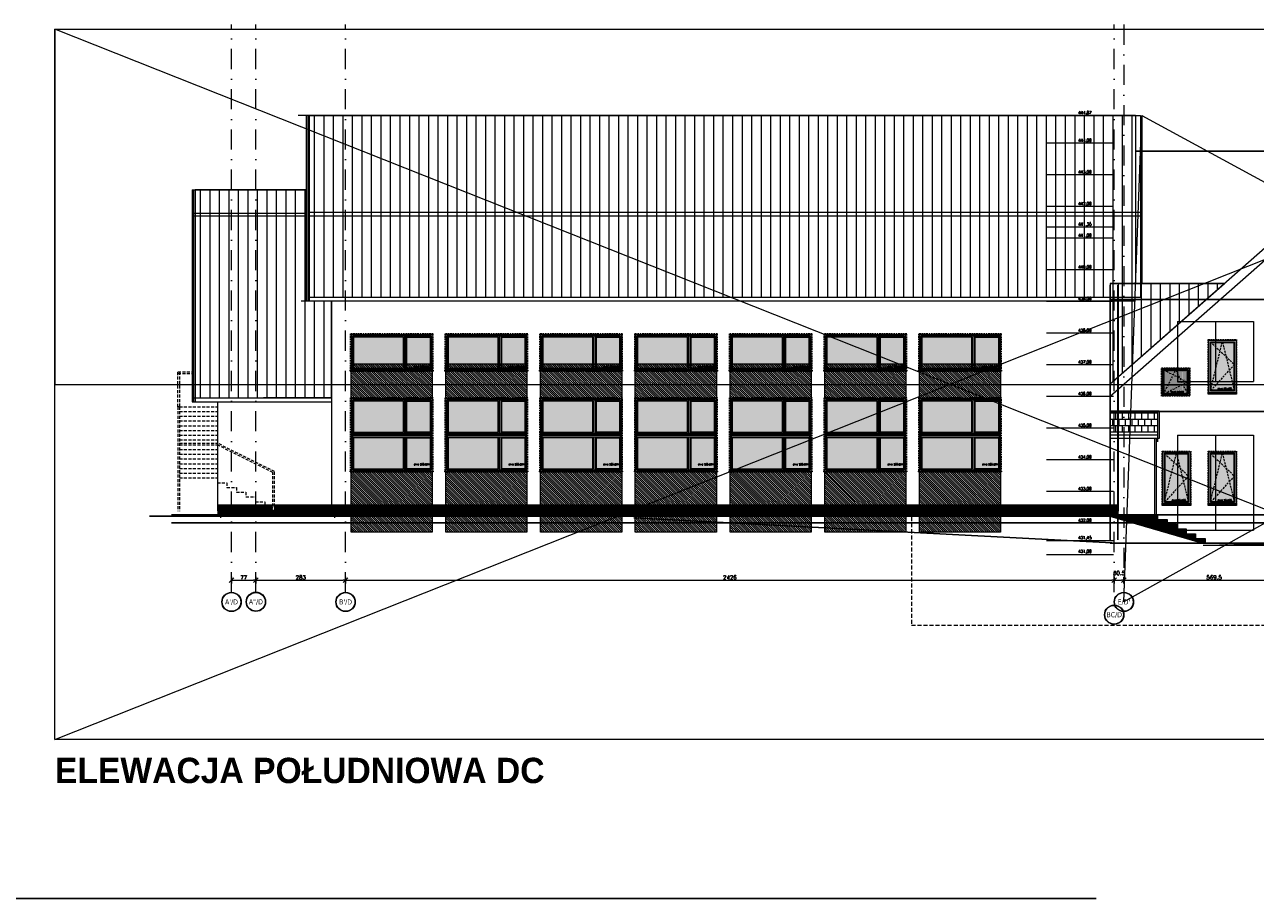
# Model space of a CAD drawing. Header units: millimetres. Extents: x 23192 to 177760, y -399809 to -79279.
# Tile 61 of 256: x 48585 to 52469, y -203688 to -200929. Entities that reach past the tile are written whole.
import ezdxf
from ezdxf.enums import TextEntityAlignment as Align

# ---------------------------------------------------------------- set-up
doc = ezdxf.new("R2010")
doc.units = ezdxf.units.MM
for name, pattern in [('CACHE', [9.525, 6.35, -3.175]), ('CARKOVANA', [7.5, 5, -2.5]), ('DASHDOT', [25.4, 12.7, -6.35, 0, -6.35]), ('HIDDEN', [9.525, 6.35, -3.175]), ('HIDDEN2', [4.7625, 3.175, -1.5875])]:
    doc.linetypes.add(name, pattern=pattern)
doc.layers.get('0').update_dxf_attribs({"lineweight": 0})
for name, color, linetype, lineweight in [('! opisy okien elewacja', 7, 'Continuous', 0), ('!! 0_ Istn-okna', 6, 'Continuous', 13), ('!! 0_ Istn-sciany', 3, 'Continuous', 30), ('!! 0_ Istn-widok', 1, 'Continuous', 15), ('!! 0_ Opis', 8, 'Continuous', 13), ('!! 0_ WIDOK ELEWACJA', 4, 'Continuous', 0), ('!! 0_Istn-cienka', 4, 'Continuous', 9), ('!! 1_ projektowana ślusarka', 1, 'Continuous', 15), ('!! 1_Hatch dach', 252, 'Continuous', 5), ('!! 1_projektowana elewacja', 3, 'Continuous', 25), ('!! 2_NOWE OKNA WIDOk - remont', 140, 'Continuous', 5), ('!! 2_TYNK OBRYS', 252, 'Continuous', 13), ('!! wymiary osi', 250, 'Continuous', 9), ('0-osie-liniA', 14, 'DASHDOT', 5), ('0-osie-tx', 66, 'Continuous', 9)]:
    doc.layers.add(name, color=color, linetype=linetype, lineweight=lineweight)
doc.layers.add('!! 0_ramki', color=66, linetype='Continuous', lineweight=9, plot=False)
doc.layers.add('!! 0_RZĘDNE BEZWZGLĘDNE', color=10, linetype='Continuous', lineweight=0, plot=False)
doc.layers.add('!! 1_ widok', color=4, linetype='Continuous')
doc.layers.add('!! 1_ELEWACJA KOLOR', color=7, linetype='Continuous', lineweight=13, true_color=0x6888bb)
doc.layers.add('!! 2_ELEWACJA COKÓŁ', color=9, linetype='Continuous', lineweight=13, true_color=0x808080)
doc.layers.add('!! 2_WYBURZENIA DO REMONTU', color=7, linetype='Continuous', lineweight=0, true_color=0x4d4d4d, plot=False)
doc.styles.add('SIMPLEX', font='simplex.shx', dxfattribs={"width": 0.77})
doc.styles.add('STYLE10', font='arialbd.ttf')
doc.styles.add('TAHOMA', font='tahoma.ttf')
doc.styles.add('TXT', font='simplex.shx')
doc.dimstyles.new('DIM50', dxfattribs={"dimscale": 5, "dimtxt": 2.5, "dimasz": 1.5, "dimexe": 0, "dimexo": 0, "dimgap": 0.5, "dimtad": 1, "dimdec": 4, "dimrnd": 0.5, "dimdsep": 46, "dimtxsty": 'TXT', "dimblk1": 'TICK1', "dimblk2": 'TICK1', "dimsah": 1, "dimcen": 0, "dimse1": 1, "dimse2": 1, "dimclrd": 1, "dimclre": 7, "dimclrt": 9, "dimadec": 0, "dimazin": 0, "dimtfac": 1, "dimtdec": 4, "dimtmove": 2, "dimatfit": 3, "dimldrblk": 'TICK1', "dimfxl": 1, "dimtolj": 1, "dimarcsym": 0})
pattern_1 = [(90, (0, 0), (-30, 2e-15), [])]
pattern_2 = [(45, (25.5036, -11), (-2.24506403, 2.24506403), [])]
pattern_3 = [(315, (1064.661, 38637.8512), (3.36759605, 3.36759605), [])]

# ---------------------------------------------------------------- blocks, each defined once
blk = doc.blocks.new('okno 90x180')
at = {"layer": '!! 1_Hatch dach', "true_color": 0x575757}
h = blk.add_hatch(dxfattribs=at)
h.set_pattern_fill('DOTS', color=251)
h.set_pattern_definition([(0, (-9632.3096, -11392.1331), (0.79375, 1.5875), [0, -1.5875])])
h.paths.add_polyline_path([(9, -20), (81, -20), (81, -171), (9, -171)])
at = {"layer": '!! 0_ Istn-okna', "linetype": 'CARKOVANA', "lineweight": 5}
blk.add_lwpolyline([(0, -11), (90, -11), (90, -180), (0, -180)], close=True, dxfattribs=at)
at = {"layer": '!! 0_ Istn-okna'}
for points in [[(2, -13), (88, -13), (88, -178), (2, -178)], [(7, -18), (83, -18), (83, -173), (7, -173)], [(9, -20), (81, -20), (81, -171), (9, -171)], [(0, -178), (90, -178), (90, -183), (0, -183)]]:
    blk.add_lwpolyline(points, close=True, dxfattribs=at)
at = {"layer": '!! 1_Hatch dach', "color": 251, "linetype": 'CACHE', "true_color": 0x575757}
for points in [[(7, -173), (45, -18), (83, -173)], [(7, -18), (83, -90), (7, -173)]]:
    blk.add_lwpolyline(points, dxfattribs=at)
at = {"insert": (30.1, -163.6), "char_height": 5, "attachment_point": 1, "style": 'TXT'}
blk.add_mtext_dynamic_manual_height_columns('okno 90x165', width=52.63, gutter_width=75, heights=[0], dxfattribs=at)
blk = doc.blocks.new('okno 90x90')
at = {"layer": '!! 1_Hatch dach', "true_color": 0x575757}
h = blk.add_hatch(dxfattribs=at)
h.set_pattern_fill('DOTS', color=251)
h.set_pattern_definition([(0, (-9634.3096, -11214.1331), (0.79375, 1.5875), [0, -1.5875])])
h.paths.add_polyline_path([(7, 79), (79, 79), (79, 7), (7, 7)])
at = {"layer": '!! 0_ Istn-okna', "linetype": 'CARKOVANA', "lineweight": 5}
blk.add_lwpolyline([(-2, 88), (88, 88), (88, -2), (-2, -2)], close=True, dxfattribs=at)
at = {"layer": '!! 0_ Istn-okna'}
for points in [[(0, 86), (86, 86), (86, 0), (0, 0)], [(5, 81), (81, 81), (81, 5), (5, 5)], [(7, 79), (79, 79), (79, 7), (7, 7)]]:
    blk.add_lwpolyline(points, close=True, dxfattribs=at)
at = {"layer": '!! 1_Hatch dach', "color": 251, "linetype": 'CACHE', "true_color": 0x575757}
for points in [[(5, 5), (43, 81), (81, 5)], [(5, 81), (81, 43), (5, 5)]]:
    blk.add_lwpolyline(points, dxfattribs=at)
at = {"insert": (28.1, 14.4), "char_height": 5, "attachment_point": 1, "style": 'TXT'}
blk.add_mtext_dynamic_manual_height_columns('okno 90x90', width=52.63, gutter_width=75, heights=[0], dxfattribs=at)
blk = doc.blocks.new('okno 266x234')
at = {"layer": '!! 1_Hatch dach', "true_color": 0x575757}
h = blk.add_hatch(dxfattribs=at)
h.set_pattern_fill('ANSI31', color=251, scale=0.3, angle=180)
h.paths.add_polyline_path([(212, 10817.5), (-50, 10817.5), (-50, 10820.5), (212, 10820.5)])
h = blk.add_hatch(dxfattribs=at)
h.set_pattern_fill('DOTS', color=251, angle=180)
h.paths.add_polyline_path([(43.8, 10596.5), (202, 10596.5), (202, 10694.5), (43.8, 10694.5)])
h.paths.add_polyline_path([(43.8, 10712.5), (202, 10712.5), (202, 10810.5), (43.8, 10810.5)])
h.paths.add_polyline_path([(32.8, 10596.5), (-40, 10596.5), (-40, 10694.5), (32.8, 10694.5)])
h.paths.add_polyline_path([(32.8, 10712.5), (-40, 10712.5), (-40, 10810.5), (32.8, 10810.5)])
at = {"layer": '! opisy okien elewacja'}
for p in [(-33, 10817.5), (209, 10817.5), (209, 10703.5), (-47, 10589.5), (195, 10589.5)]:
    blk.add_point(p, dxfattribs=at)
at = {"layer": '!! 0_ Istn-okna'}
for p, q in [((205, 10709.5), (-43, 10709.5)), ((205, 10704.5), (-43, 10704.5)), ((205, 10702.5), (-43, 10702.5)), ((205, 10697.5), (-43, 10697.5))]:
    blk.add_line(p, q, dxfattribs=at)
at = {"layer": '!! 0_ Istn-okna', "linetype": 'CARKOVANA', "lineweight": 5}
blk.add_lwpolyline([(212, 10820.5), (-50, 10820.5), (-50, 10586.5), (212, 10586.5)], close=True, dxfattribs=at)
at = {"layer": '!! 0_ Istn-okna'}
for points in [[(212, 10817.5), (-50, 10817.5), (-50, 10820.5), (212, 10820.5)], [(209, 10817.5), (-47, 10817.5), (-47, 10589.5), (209, 10589.5)], [(205, 10813.5), (-43, 10813.5), (-43, 10593.5), (205, 10593.5)], [(32.8, 10712.5), (-40, 10712.5), (-40, 10810.5), (32.8, 10810.5)], [(43.8, 10712.5), (202, 10712.5), (202, 10810.5), (43.8, 10810.5)], [(32.8, 10596.5), (-40, 10596.5), (-40, 10694.5), (32.8, 10694.5)], [(43.8, 10596.5), (202, 10596.5), (202, 10694.5), (43.8, 10694.5)]]:
    blk.add_lwpolyline(points, close=True, dxfattribs=at)
for points in [[(35.8, 10709.5), (35.8, 10813.5)], [(40.8, 10709.5), (40.8, 10813.5)], [(35.8, 10593.5), (35.8, 10697.5)], [(35.8, 10593.5), (35.8, 10697.5)], [(40.8, 10593.5), (40.8, 10697.5)], [(40.8, 10593.5), (40.8, 10697.5)]]:
    blk.add_lwpolyline(points, dxfattribs=at)
at = {"insert": (10.9, 10793.9), "char_height": 5, "attachment_point": 1, "rotation": 180, "style": 'TXT'}
blk.add_mtext_dynamic_manual_height_columns('okno 266x234', width=52.63, gutter_width=75, heights=[0], dxfattribs=at)
blk = doc.blocks.new('okno 266x112')
at = {"layer": '!! 1_Hatch dach', "true_color": 0x575757}
h = blk.add_hatch(dxfattribs=at)
h.set_pattern_fill('ANSI31', color=251, scale=0.05, angle=180)
h.set_pattern_definition([(225, (48759.55389, -227260.51076), (0.11225320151, -0.11225320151), [])])
h.paths.add_polyline_path([(212, 10312.8), (-50, 10312.8), (-50, 10315.8), (212, 10315.8)])
h = blk.add_hatch(dxfattribs=at)
h.set_pattern_fill('DOTS', color=251, angle=180)
h.paths.add_polyline_path([(43.8, 10207.8), (202, 10207.8), (202, 10305.8), (43.8, 10305.8)])
h.paths.add_polyline_path([(32.8, 10207.8), (-40, 10207.8), (-40, 10305.8), (32.8, 10305.8)])
at = {"layer": '! opisy okien elewacja'}
for p in [(-33, 10312.8), (209, 10314.3), (209, 10312.8), (209, 10308.3)]:
    blk.add_point(p, dxfattribs=at)
at = {"layer": '!! 0_ Istn-okna', "linetype": 'CARKOVANA', "lineweight": 5}
blk.add_lwpolyline([(212, 10315.8), (-50, 10315.8), (-50, 10197.8), (212, 10197.8)], close=True, dxfattribs=at)
at = {"layer": '!! 0_ Istn-okna'}
for points in [[(212, 10312.8), (-50, 10312.8), (-50, 10315.8), (212, 10315.8)], [(209, 10312.8), (-47, 10312.8), (-47, 10200.8), (209, 10200.8)], [(205, 10308.8), (-43, 10308.8), (-43, 10204.8), (205, 10204.8)], [(32.8, 10207.8), (-40, 10207.8), (-40, 10305.8), (32.8, 10305.8)], [(43.8, 10207.8), (202, 10207.8), (202, 10305.8), (43.8, 10305.8)]]:
    blk.add_lwpolyline(points, close=True, dxfattribs=at)
for points in [[(35.8, 10308.8), (-43, 10308.8)], [(35.8, 10204.8), (35.8, 10308.8)], [(205, 10308.8), (40.8, 10308.8)], [(40.8, 10204.8), (40.8, 10308.8)]]:
    blk.add_lwpolyline(points, dxfattribs=at)
at = {"insert": (10.9, 10298.3), "char_height": 5, "attachment_point": 1, "rotation": 180, "style": 'TXT'}
blk.add_mtext_dynamic_manual_height_columns('okno 266x112', width=52.63, gutter_width=75, heights=[0], dxfattribs=at)
blk = doc.blocks.new('RZĘDNE BEZWZGLĘDNE')
at = {"layer": '!! 0_RZĘDNE BEZWZGLĘDNE'}
for points in [[(62904.4, -203122.6), (63115.5, -203122.6)], [(62904.4, -203209.6), (63115.5, -203209.6)], [(62904.4, -203309.6), (63115.5, -203309.6)], [(62904.4, -203409.6), (63115.5, -203409.6)], [(62904.4, -203474.6), (63115.5, -203474.6)], [(62904.4, -203509.6), (63115.5, -203509.6)], [(62904.4, -203609.6), (63115.5, -203609.6)], [(62904.4, -203709.6), (63115.5, -203709.6)], [(62904.4, -203809.6), (63115.5, -203809.6)], [(62904.4, -203909.6), (63115.5, -203909.6)], [(62904.4, -204009.6), (63115.5, -204009.6)], [(62904.4, -204109.6), (63115.5, -204109.6)], [(62904.4, -204209.6), (63115.5, -204209.6)], [(62904.4, -204309.6), (63115.5, -204309.6)], [(62904.4, -204409.6), (63115.5, -204409.6)], [(62904.4, -204464.6), (63115.5, -204464.6)], [(62904.4, -204509.6), (63115.5, -204509.6)]]:
    blk.add_lwpolyline(points, dxfattribs=at)
at = {"layer": '!! 0_RZĘDNE BEZWZGLĘDNE', "char_height": 10, "attachment_point": 1, "style": 'SIMPLEX'}
for s, insert in [('444,87', (63003.7, -203109.2)), ('444,00', (63003.7, -203196.2)), ('443,00', (63003.7, -203296.2)), ('442,00', (63003.7, -203396.2)), ('441,35', (63003.7, -203461.2)), ('441,00', (63003.7, -203496.2)), ('440,00', (63003.7, -203596.2)), ('439,00', (63003.7, -203696.2)), ('438,00', (63003.7, -203796.2)), ('437,00', (63003.7, -203896.2)), ('436,00', (63003.7, -203996.2)), ('435,00', (63003.7, -204096.2)), ('434,00', (63003.7, -204196.2)), ('433,00', (63003.7, -204296.2)), ('432,00', (63003.7, -204396.2)), ('431,45', (63003.7, -204451.2)), ('431,00', (63003.7, -204494.2))]:
    blk.add_mtext_dynamic_manual_height_columns(s, width=111.802, gutter_width=20, heights=[0], dxfattribs=dict(at, insert=insert))
blk = doc.blocks.new('*U81')
h = blk.add_hatch(color=256)
edge = h.paths.add_edge_path()
edge.add_arc((0, 0), 30.6, 0, 360)
edge = h.paths.add_edge_path(flags=17)
edge.add_arc((0, 0), 29.4, 0, 360)
for radius in [30.6, 29.4]:
    blk.add_circle((0, 0), radius)
at = {"style": 'TAHOMA', "flags": 8}
blk.add_attdef('ANSICHTSNUMMER', text='', height=16, dxfattribs=at).set_placement((0, 0), align=Align.MIDDLE_CENTER)
blk = doc.blocks.new('TICK1')
at = {"color": 2}
blk.add_line((-1, -1), (1, 1), dxfattribs=at)
at = {"color": 0}
for p, q in [((0, 0), (-1, 0)), ((0, -1.4), (0, 1.4))]:
    blk.add_line(p, q, dxfattribs=at)
blk = doc.blocks.new('*D3703')
at = {"layer": '!! wymiary osi', "color": 1, "lineweight": -2, "transparency": 16777216}
blk.add_line((58033.6, -216280.7), (58095.6, -216280.7), dxfattribs=at)
at = {"layer": 'DEFPOINTS', "color": 0, "transparency": 16777216}
for p in [(58103.1, -216280.7), (58026.1, -216318.8), (58103.1, -216318.3)]:
    blk.add_point(p, dxfattribs=at)
at = {"layer": '!! wymiary osi', "color": 1, "lineweight": -2, "transparency": 16777216, "xscale": 7.5, "yscale": 7.5, "zscale": 7.5, "rotation": 180}
blk.add_blockref('TICK1', (58026.1, -216280.7), dxfattribs=at)
at = {"layer": '!! wymiary osi', "color": 1, "lineweight": -2, "transparency": 16777216, "xscale": 7.5, "yscale": 7.5, "zscale": 7.5}
blk.add_blockref('TICK1', (58103.1, -216280.7), dxfattribs=at)
at = {"layer": '!! wymiary osi', "color": 9, "transparency": 16777216, "insert": (58064.6, -216271.9), "char_height": 12.5, "attachment_point": 5, "style": 'TXT'}
blk.add_mtext('\\A1;77', dxfattribs=at)
blk = doc.blocks.new('*D3704')
at = {"layer": '!! wymiary osi', "color": 1, "lineweight": -2, "transparency": 16777216}
blk.add_line((58110.6, -216280.7), (58378.6, -216280.7), dxfattribs=at)
at = {"layer": 'DEFPOINTS', "color": 0, "transparency": 16777216}
for p in [(58386.1, -216280.7), (58386.1, -216280.7), (58103.1, -216318.3)]:
    blk.add_point(p, dxfattribs=at)
at = {"layer": '!! wymiary osi', "color": 1, "lineweight": -2, "transparency": 16777216, "xscale": 7.5, "yscale": 7.5, "zscale": 7.5, "rotation": 180}
blk.add_blockref('TICK1', (58103.1, -216280.7), dxfattribs=at)
at = {"layer": '!! wymiary osi', "color": 1, "lineweight": -2, "transparency": 16777216, "xscale": 7.5, "yscale": 7.5, "zscale": 7.5}
blk.add_blockref('TICK1', (58386.1, -216280.7), dxfattribs=at)
at = {"layer": '!! wymiary osi', "color": 9, "transparency": 16777216, "insert": (58244.6, -216271.9), "char_height": 12.5, "attachment_point": 5, "style": 'TXT'}
blk.add_mtext('\\A1;283', dxfattribs=at)
blk = doc.blocks.new('*D3705')
at = {"layer": '!! wymiary osi', "color": 1, "lineweight": -2, "transparency": 16777216}
blk.add_line((58393.6, -216280.7), (60804.6, -216280.7), dxfattribs=at)
at = {"layer": 'DEFPOINTS', "color": 0, "transparency": 16777216}
for p in [(58386.1, -216280.7), (60812.1, -216280.7), (60812.1, -216280.7)]:
    blk.add_point(p, dxfattribs=at)
at = {"layer": '!! wymiary osi', "color": 1, "lineweight": -2, "transparency": 16777216, "xscale": 7.5, "yscale": 7.5, "zscale": 7.5, "rotation": 180}
blk.add_blockref('TICK1', (58386.1, -216280.7), dxfattribs=at)
at = {"layer": '!! wymiary osi', "color": 1, "lineweight": -2, "transparency": 16777216, "xscale": 7.5, "yscale": 7.5, "zscale": 7.5}
blk.add_blockref('TICK1', (60812.1, -216280.7), dxfattribs=at)
at = {"layer": '!! wymiary osi', "color": 9, "transparency": 16777216, "insert": (59599.1, -216271.9), "char_height": 12.5, "attachment_point": 5, "style": 'TXT'}
blk.add_mtext('\\A1;2426', dxfattribs=at)
blk = doc.blocks.new('*D3706')
at = {"layer": '!! wymiary osi', "color": 1, "lineweight": -2, "transparency": 16777216}
blk.add_line((60819.6, -216280.7), (60835.1, -216280.7), dxfattribs=at)
at = {"layer": 'DEFPOINTS', "color": 0, "transparency": 16777216}
for p in [(60812.1, -216280.7), (60842.6, -216280.7), (60842.6, -216280.7)]:
    blk.add_point(p, dxfattribs=at)
at = {"layer": '!! wymiary osi', "color": 1, "lineweight": -2, "transparency": 16777216, "xscale": 7.5, "yscale": 7.5, "zscale": 7.5, "rotation": 180}
blk.add_blockref('TICK1', (60812.1, -216280.7), dxfattribs=at)
at = {"layer": '!! wymiary osi', "color": 1, "lineweight": -2, "transparency": 16777216, "xscale": 7.5, "yscale": 7.5, "zscale": 7.5}
blk.add_blockref('TICK1', (60842.6, -216280.7), dxfattribs=at)
at = {"layer": '!! wymiary osi', "color": 9, "transparency": 16777216, "insert": (60827.3, -216258.2), "char_height": 12.5, "attachment_point": 5, "style": 'TXT'}
blk.add_mtext('\\A1;30.5', dxfattribs=at)
blk = doc.blocks.new('*D3707')
at = {"layer": '!! wymiary osi', "color": 1, "lineweight": -2, "transparency": 16777216}
blk.add_line((60850.1, -216280.7), (61404.6, -216280.7), dxfattribs=at)
at = {"layer": 'DEFPOINTS', "color": 0, "transparency": 16777216}
for p in [(60842.6, -216280.7), (61412.1, -216280.7), (61412.1, -216280.7)]:
    blk.add_point(p, dxfattribs=at)
at = {"layer": '!! wymiary osi', "color": 1, "lineweight": -2, "transparency": 16777216, "xscale": 7.5, "yscale": 7.5, "zscale": 7.5, "rotation": 180}
blk.add_blockref('TICK1', (60842.6, -216280.7), dxfattribs=at)
at = {"layer": '!! wymiary osi', "color": 1, "lineweight": -2, "transparency": 16777216, "xscale": 7.5, "yscale": 7.5, "zscale": 7.5}
blk.add_blockref('TICK1', (61412.1, -216280.7), dxfattribs=at)
at = {"layer": '!! wymiary osi', "color": 9, "transparency": 16777216, "insert": (61127.3, -216271.9), "char_height": 12.5, "attachment_point": 5, "style": 'TXT'}
blk.add_mtext('\\A1;569.5', dxfattribs=at)
blk = doc.blocks.new('BLOK OSIE D-E PD')
at = {"layer": '0-osie-liniA', "ltscale": 5}
for points in [[(58026.06735, -216318.84626), (58026.06735, -214526.31528)], [(58103.06735, -216318.84626), (58103.06735, -214526.31528)], [(58386.06735, -216318.84626), (58386.06735, -214526.31528)], [(60812.06735, -216318.84626), (60812.06735, -214526.31528)], [(60842.56735, -214526.31528), (60842.56735, -216318.84626)]]:
    blk.add_lwpolyline(points, dxfattribs=at)
at = {"layer": '0-osie-tx'}
ref = blk.add_blockref('*U81', (58026.06735, -216349.44626), dxfattribs=dict(at, rotation=180))
ref.add_attrib('ANSICHTSNUMMER', "A'/D", dxfattribs={"layer": '0', "height": 16, "style": 'TAHOMA', "flags": 8}).set_placement((58026.06735, -216349.44626), align=Align.MIDDLE_CENTER)
ref = blk.add_blockref('*U81', (58103.06735, -216348.94626), dxfattribs=dict(at, rotation=180))
ref.add_attrib('ANSICHTSNUMMER', 'A"/D', dxfattribs={"layer": '0', "height": 16, "style": 'TAHOMA', "flags": 8}).set_placement((58103.06735, -216348.94626), align=Align.MIDDLE_CENTER)
ref = blk.add_blockref('*U81', (58386.06735, -216349.44626), dxfattribs=dict(at, rotation=180))
ref.add_attrib('ANSICHTSNUMMER', "B'/D", dxfattribs={"layer": '0', "height": 16, "style": 'TAHOMA', "flags": 8}).set_placement((58386.06735, -216349.44626), align=Align.MIDDLE_CENTER)
ref = blk.add_blockref('*U81', (60842.56735, -216349.44626), dxfattribs=dict(at, rotation=180))
ref.add_attrib('ANSICHTSNUMMER', "E/D'", dxfattribs={"layer": '0', "height": 16, "style": 'TAHOMA', "flags": 8}).set_placement((60842.56735, -216349.44626), align=Align.MIDDLE_CENTER)
ref = blk.add_blockref('*U81', (60812.06735, -216389.74455), dxfattribs=dict(at, rotation=180))
ref.add_attrib('ANSICHTSNUMMER', 'BC/D', dxfattribs={"layer": '0', "height": 16, "style": 'TAHOMA', "flags": 8}).set_placement((60812.06735, -216389.74455), align=Align.MIDDLE_CENTER)
at = {"layer": '!! wymiary osi'}
for base, p1, p2, picture, middle in [((60842.56735, -216280.68013), (60812.06735, -216280.68013), (60842.56735, -216280.68013), '*D3706', (60827.31735, -216258.18013)), ((58103.06735, -216280.68013), (58026.06735, -216318.84626), (58103.06735, -216318.34626), '*D3703', (58064.56735, -216271.93013)), ((58386.06735, -216280.68013), (58103.06735, -216318.34626), (58386.06735, -216280.68013), '*D3704', (58244.56735, -216271.93013)), ((60812.06735, -216280.68013), (58386.06735, -216280.68013), (60812.06735, -216280.68013), '*D3705', (59599.06735, -216271.93013)), ((61412.06735, -216280.68013), (60842.56735, -216280.68013), (61412.06735, -216280.68013), '*D3707', (61127.31735, -216271.93013))]:
    dim = blk.add_linear_dim(base=base, p1=p1, p2=p2, dimstyle='DIM50', dxfattribs=at)
    dim.commit()
    dim.dimension.update_dxf_attribs({"geometry": picture, "text_midpoint": middle})

msp = doc.modelspace()

# ---------------------------------------------------------------- hatches: boundary and pattern name
at = {"layer": '!! 1_ELEWACJA KOLOR', "true_color": 0x4f5358}
h = msp.add_hatch(dxfattribs=at)
h.set_pattern_fill('ANSI31', color=251, scale=1.5, angle=-90)
h.set_pattern_definition([(315, (1064.661, 35572.7665), (3.36759605, 3.36759605), [])])
h.paths.add_polyline_path([(49615.21504, -202000.49928), (49871.21504, -202000.49928), (49871.21504, -202110.49928), (49615.21504, -202110.49928)])
h = msp.add_hatch(dxfattribs=at)
h.set_pattern_fill('ANSI31', color=251, scale=1.5, angle=-90)
h.set_pattern_definition(pattern_3)
h.paths.add_polyline_path([(49914.21504, -202000.49928), (50170.21504, -202000.49928), (50170.21504, -202110.49928), (49914.21504, -202110.49928)])
h = msp.add_hatch(dxfattribs=at)
h.set_pattern_fill('ANSI31', color=251, scale=1.5, angle=-90)
h.set_pattern_definition(pattern_3)
h.paths.add_polyline_path([(50213.21504, -202000.49928), (50469.21504, -202000.49928), (50469.21504, -202110.49928), (50213.21504, -202110.49928)])
h = msp.add_hatch(dxfattribs=at)
h.set_pattern_fill('ANSI31', color=251, scale=1.5, angle=-90)
h.set_pattern_definition(pattern_3)
h.paths.add_polyline_path([(50512.21504, -202000.49928), (50768.21504, -202000.49928), (50768.21504, -202110.49928), (50512.21504, -202110.49928)])
h = msp.add_hatch(dxfattribs=at)
h.set_pattern_fill('ANSI31', color=251, scale=1.5, angle=-90)
h.set_pattern_definition(pattern_3)
h.paths.add_polyline_path([(50811.21504, -202000.49928), (51067.21504, -202000.49928), (51067.21504, -202110.49928), (50811.21504, -202110.49928)])
h = msp.add_hatch(dxfattribs=at)
h.set_pattern_fill('ANSI31', color=251, scale=1.5, angle=-90)
h.set_pattern_definition(pattern_3)
h.paths.add_polyline_path([(51110.21504, -202000.49928), (51366.21504, -202000.49928), (51366.21504, -202110.49928), (51110.21504, -202110.49928)])
h = msp.add_hatch(dxfattribs=at)
h.set_pattern_fill('ANSI31', color=251, scale=1.5, angle=-90)
h.set_pattern_definition(pattern_3)
h.paths.add_polyline_path([(51409.21504, -202000.49928), (51665.21504, -202000.49928), (51665.21504, -202110.49928), (51409.21504, -202110.49928)])
h = msp.add_hatch(dxfattribs=at)
h.set_pattern_fill('ANSI31', color=251, scale=1.5, angle=-90)
h.set_pattern_definition(pattern_3)
h.paths.add_polyline_path([(49615.21504, -202338.49928), (49871.21504, -202338.49928), (49871.21504, -202531.49928), (49615.21504, -202531.49928)])
h = msp.add_hatch(dxfattribs=at)
h.set_pattern_fill('ANSI31', color=251, scale=1.5, angle=-90)
h.set_pattern_definition(pattern_3)
h.paths.add_polyline_path([(49914.21504, -202338.49928), (50170.21504, -202338.49928), (50170.21504, -202531.49928), (49914.21504, -202531.49928)])
h = msp.add_hatch(dxfattribs=at)
h.set_pattern_fill('ANSI31', color=251, scale=1.5, angle=-90)
h.set_pattern_definition(pattern_3)
h.paths.add_polyline_path([(50213.21504, -202338.49928), (50469.21504, -202338.49928), (50469.21504, -202531.49928), (50213.21504, -202531.49928)])
h = msp.add_hatch(dxfattribs=at)
h.set_pattern_fill('ANSI31', color=251, scale=1.5, angle=-90)
h.set_pattern_definition(pattern_3)
h.paths.add_polyline_path([(50512.21504, -202338.49928), (50768.21504, -202338.49928), (50768.21504, -202531.49928), (50512.21504, -202531.49928)])
h = msp.add_hatch(dxfattribs=at)
h.set_pattern_fill('ANSI31', color=251, scale=1.5, angle=-90)
h.set_pattern_definition(pattern_3)
h.paths.add_polyline_path([(50811.21504, -202338.49928), (51067.21504, -202338.49928), (51067.21504, -202531.49928), (50811.21504, -202531.49928)])
h = msp.add_hatch(dxfattribs=at)
h.set_pattern_fill('ANSI31', color=251, scale=1.5, angle=-90)
h.set_pattern_definition(pattern_3)
h.paths.add_polyline_path([(51110.21504, -202338.49928), (51366.21504, -202338.49928), (51366.21504, -202531.49928), (51110.21504, -202531.49928)])
h = msp.add_hatch(dxfattribs=at)
h.set_pattern_fill('ANSI31', color=251, scale=1.5, angle=-90)
h.set_pattern_definition(pattern_3)
h.paths.add_polyline_path([(51409.21504, -202338.49928), (51665.21504, -202338.49928), (51665.21504, -202531.49928), (51409.21504, -202531.49928)])
at = {"layer": '!! 1_Hatch dach'}
h = msp.add_hatch(dxfattribs=at)
h.set_pattern_fill('_USER', color=8, scale=30, angle=90, pattern_type=0)
h.set_pattern_definition(pattern_1)
h.paths.add_polyline_path([(49483.21504, -201215.49928), (52106.21504, -201215.49928), (52106.21504, -201790.49928), (49483.21504, -201790.49928)])
h = msp.add_hatch(dxfattribs=at)
h.set_pattern_fill('_USER', color=8, scale=30, angle=90, pattern_type=0)
h.set_pattern_definition(pattern_1)
h.paths.add_polyline_path([(49123.21504, -202107.93049), (49553.21504, -202105.81311), (49553.21504, -201802.49928), (49473.21504, -201802.49928), (49473.21504, -201450.54755), (49123.21504, -201450.54755)])
h = msp.add_hatch(dxfattribs=at)
h.set_pattern_fill('_USER', color=8, scale=30, angle=90, pattern_type=0)
h.set_pattern_definition(pattern_1)
h.paths.add_polyline_path([(52010.71142, -202063.55913), (52371.42982, -201746.12694), (52010.71142, -201746.12694)])
h = msp.add_hatch(dxfattribs=at)
h.set_pattern_fill('AR-B88', color=8, scale=0.1)
h.set_pattern_definition([(0, (0, -11), (0, 20.32), []), (90, (0, -11), (-10.16, 20.32), [20.32, -20.32])])
h.paths.add_polyline_path([(52160.71142, -202149.49928), (52010.71142, -202149.49928), (52010.71142, -202215.49928), (52160.71142, -202215.49928)])
at = {"layer": '!! 2_ELEWACJA COKÓŁ', "true_color": 0x2b2b2c}
h = msp.add_hatch(dxfattribs=at)
h.set_pattern_fill('ANSI31', color=250)
h.set_pattern_definition(pattern_2)
h.paths.add_polyline_path([(49553.21504, -202446.49928), (49373.21504, -202446.49928), (49373.21504, -202461.49928), (49373.21504, -202476.49928), (49553.21504, -202476.49928)])
h.paths.add_polyline_path([(49368.21504, -202446.49928), (49343.21504, -202446.49928), (49343.21504, -202461.49928), (49368.21504, -202461.49928)], flags=17)
h.paths.add_polyline_path([(49373.21504, -202461.49928), (49343.21504, -202461.49928), (49343.21504, -202446.49928), (49313.21504, -202446.49928), (49193.21504, -202446.49928), (49193.21504, -202476.49928), (49373.21504, -202476.49928)])
h = msp.add_hatch(dxfattribs=at)
h.set_pattern_fill('ANSI31', color=250)
h.set_pattern_definition(pattern_2)
h.paths.add_polyline_path([(52036.21504, -202446.49928), (49553.21504, -202446.49928), (49553.21504, -202476.49928), (52036.21504, -202476.49928)])
h = msp.add_hatch(dxfattribs=at)
h.set_pattern_fill('ANSI31', color=250)
h.set_pattern_definition([(45, (0, -11), (-2.24506403, 2.24506403), [])])
h.paths.add_polyline_path([(52190.71142, -202491.49928), (52160.71142, -202491.49928), (52160.71142, -202476.49928), (52010.71142, -202476.49928), (52005.71142, -202476.49928), (52005.71142, -202481.07571), (52010.71142, -202481.07571), (52302.9529, -202566.49928), (52310.71142, -202566.74539), (52310.71142, -202551.49928), (52280.71142, -202551.49928), (52280.71142, -202536.49928), (52250.71142, -202536.49928), (52250.71142, -202521.49928), (52220.71142, -202521.49928), (52220.71142, -202506.49928), (52190.71142, -202506.49928)])

# ---------------------------------------------------------------- linework, layer by layer
at = {"layer": '! opisy okien elewacja'}
for points in [[(49483.21504, -201215.49928), (52106.21504, -201215.49928), (52106.21504, -201790.49928), (49483.21504, -201790.49928)], [(49123.21504, -202107.93049), (49553.21504, -202105.81311), (49553.21504, -201802.49928), (49473.21504, -201802.49928), (49473.21504, -201450.54755), (49123.21504, -201450.54755)], [(52010.71142, -202063.55913), (52371.42982, -201746.12694), (52010.71142, -201746.12694)]]:
    msp.add_lwpolyline(points, close=True, dxfattribs=at)
msp.add_lwpolyline([(51966.71142, -203688.10743), (46449.00083, -203688.10743)], dxfattribs=at)
at = {"layer": '!! 0_ Istn-sciany'}
for points in [[(52036.21504, -202481.07571), (48978.84484, -202481.07571)], [(52010.71142, -202481.07571), (52302.9529, -202566.74539)]]:
    msp.add_lwpolyline(points, dxfattribs=at)
at = {"layer": '!! 0_ Istn-widok'}
msp.add_lwpolyline([(47932.55867, -203688.10743), (51966.71142, -203688.10743)], dxfattribs=at)
at = {"layer": '!! 0_ WIDOK ELEWACJA'}
for p, q in [((52106.21504, -201522.49928), (49483.21504, -201522.49928)), ((52106.21504, -201533.63104), (49483.21504, -201533.63104))]:
    msp.add_line(p, q, dxfattribs=at)
for points in [[(52090.71142, -201215.49928), (49447.71142, -201215.49928)], [(49473.21504, -201215.49928), (49473.21504, -201802.49928)], [(49478.21504, -201215.49928), (49478.21504, -201802.49928)], [(49483.21504, -201215.49928), (49483.21504, -201802.49928)], [(52090.71142, -201215.49928), (52090.71142, -201746.12694)], [(52106.21504, -201215.49928), (52106.21504, -201746.12694)], [(52111.21504, -201215.49928), (52111.21504, -201746.12694)], [(49113.21504, -201450.54755), (49473.21504, -201450.54755)], [(49113.21504, -201450.54755), (49113.21504, -202119.93049)], [(49118.21504, -201450.54755), (49118.21504, -202119.93049)], [(49123.21504, -201450.54755), (49123.21504, -202119.93049)], [(49113.21504, -201524.32519), (49473.21504, -201524.32519)], [(49113.21504, -201532.60851), (49473.21504, -201532.60851)], [(52010.71142, -202063.55913), (52595.46142, -201548.97913)], [(52010.71142, -202102.18905), (52595.46142, -201587.60905)], [(52010.71142, -201746.12694), (52371.42982, -201746.12694)], [(52036.21504, -201746.12694), (52036.21504, -202465.49928)], [(52090.71142, -201802.49928), (49457.71142, -201802.49928)], [(52106.21504, -201790.49928), (49483.21504, -201790.49928)], [(49553.21504, -201802.49928), (49553.21504, -202465.49928)], [(49113.21504, -202107.93049), (49553.21504, -202107.93049)], [(49113.21504, -202119.93049), (49553.21504, -202119.93049)], [(49193.21504, -202119.93049), (49193.21504, -202465.49928)], [(52165.71142, -202149.49928), (52010.71142, -202149.49928)], [(52160.71142, -202149.49928), (52160.71142, -202246.49928)], [(52165.71142, -202149.49928), (52165.71142, -202235.49928)], [(52160.71142, -202215.49928), (52010.71142, -202215.49928)], [(52160.71142, -202225.49928), (52010.71142, -202225.49928)], [(52165.71142, -202235.49928), (52010.71142, -202235.49928)], [(52150.71142, -202235.49928), (52150.71142, -202476.49928)], [(52155.71142, -202235.49928), (52155.71142, -202476.49928)], [(52036.21504, -202446.49928), (49193.21504, -202446.49928)], [(49203.21504, -202476.49928), (49203.21504, -202486.49928)], [(49563.21504, -202476.49928), (49563.21504, -202486.49928)], [(52160.71142, -202476.49928), (52010.71142, -202476.49928)], [(52031.21504, -202476.49928), (52031.21504, -202486.49928)], [(52160.71142, -202476.49928), (52160.71142, -202491.49928), (52190.71142, -202491.49928), (52190.71142, -202506.49928), (52220.71142, -202506.49928), (52220.71142, -202521.49928), (52250.71142, -202521.49928), (52250.71142, -202536.49928), (52280.71142, -202536.49928), (52280.71142, -202551.49928), (52310.71142, -202551.49928), (52310.71142, -202566.74539)], [(53217.71142, -202573.74539), (52304.44708, -202573.74539)]]:
    msp.add_lwpolyline(points, dxfattribs=at)
msp.add_lwpolyline([(52179.71142, -202014.49928), (52260.71142, -202014.49928), (52260.71142, -202100.49928), (52179.71142, -202100.49928)], close=True, dxfattribs=at)
at = {"layer": '!! 0_Istn-cienka', "linetype": 'HIDDEN', "ltscale": 2}
for points in [[(51383.71142, -202465.49928), (51383.71142, -202825.49928)], [(51383.71142, -202825.49928), (53443.71142, -202825.49928)]]:
    msp.add_lwpolyline(points, dxfattribs=at)
at = {"layer": '!! 0_ramki'}
msp.add_lwpolyline([(48680.55868, -200943.81398), (54330.72045, -200943.81398), (54330.72045, -203186.49365), (48680.55868, -203186.49365)], close=True, dxfattribs=at)
at = {"layer": '!! 1_ projektowana ślusarka'}
for points in [[(52223.45962, -201866.49928), (52463.45962, -201866.49928)], [(52223.45962, -201866.49928), (52223.45962, -202055.49928)], [(52343.45962, -201866.49928), (52343.45962, -202055.49928)], [(52463.45962, -201866.49928), (52463.45962, -202055.49928)], [(52223.45962, -202055.49928), (52463.45962, -202055.49928)], [(52223.45962, -202225.49928), (52223.45962, -202525.49928)], [(52223.45962, -202225.49928), (52463.45962, -202225.49928)], [(52343.45962, -202225.49928), (52343.45962, -202525.49928)], [(52463.45962, -202225.49928), (52463.45962, -202525.49928)], [(52223.45962, -202525.49928), (52463.45962, -202525.49928)]]:
    msp.add_lwpolyline(points, dxfattribs=at)
at = {"layer": '!! 1_ widok'}
for points in [[(53776.74709, -202476.49928), (49048.24717, -202476.49928)], [(53776.74709, -202502.49928), (49048.24717, -202502.49928)], [(53213.85353, -202587.49928), (52310.71142, -202566.74539)]]:
    msp.add_lwpolyline(points, dxfattribs=at)
at = {"layer": '!! 1_projektowana elewacja'}
for points in [[(52090.71142, -201328.98368), (54616.71142, -201328.98368)], [(52010.71142, -201751.49928), (52010.71142, -202555.49928)], [(52035.71142, -201751.49928), (52035.71142, -202555.49928)], [(52010.71142, -201796.49928), (54616.71142, -201796.49928)], [(52314.18852, -201796.49928), (52010.71142, -201796.49928)], [(52010.71142, -202150.49928), (54616.71142, -202150.49928)], [(52036.21504, -202566.49928), (50507.52994, -202486.49928)], [(52010.71142, -202566.74539), (54616.71142, -202566.74539)]]:
    msp.add_lwpolyline(points, dxfattribs=at)
at = {"layer": '!! 2_TYNK OBRYS'}
for points in [[(49615.21504, -202000.49928), (49871.21504, -202000.49928), (49871.21504, -202110.49928), (49615.21504, -202110.49928)], [(49914.21504, -202000.49928), (50170.21504, -202000.49928), (50170.21504, -202110.49928), (49914.21504, -202110.49928)], [(50213.21504, -202000.49928), (50469.21504, -202000.49928), (50469.21504, -202110.49928), (50213.21504, -202110.49928)], [(50512.21504, -202000.49928), (50768.21504, -202000.49928), (50768.21504, -202110.49928), (50512.21504, -202110.49928)], [(50811.21504, -202000.49928), (51067.21504, -202000.49928), (51067.21504, -202110.49928), (50811.21504, -202110.49928)], [(51110.21504, -202000.49928), (51366.21504, -202000.49928), (51366.21504, -202110.49928), (51110.21504, -202110.49928)], [(51409.21504, -202000.49928), (51665.21504, -202000.49928), (51665.21504, -202110.49928), (51409.21504, -202110.49928)], [(49615.21504, -202338.49928), (49871.21504, -202338.49928), (49871.21504, -202531.49928), (49615.21504, -202531.49928)], [(49914.21504, -202338.49928), (50170.21504, -202338.49928), (50170.21504, -202531.49928), (49914.21504, -202531.49928)], [(50213.21504, -202338.49928), (50469.21504, -202338.49928), (50469.21504, -202531.49928), (50213.21504, -202531.49928)], [(50512.21504, -202338.49928), (50768.21504, -202338.49928), (50768.21504, -202531.49928), (50512.21504, -202531.49928)], [(50811.21504, -202338.49928), (51067.21504, -202338.49928), (51067.21504, -202531.49928), (50811.21504, -202531.49928)], [(51110.21504, -202338.49928), (51366.21504, -202338.49928), (51366.21504, -202531.49928), (51110.21504, -202531.49928)], [(51409.21504, -202338.49928), (51665.21504, -202338.49928), (51665.21504, -202531.49928), (51409.21504, -202531.49928)]]:
    msp.add_lwpolyline(points, close=True, dxfattribs=at)
at = {"layer": '!! 2_WYBURZENIA DO REMONTU', "linetype": 'HIDDEN2', "ltscale": 3}
for points in [[(49068.21504, -202135.49928), (49068.21504, -202025.49928), (49073.21504, -202025.49928), (49073.21504, -202135.49928)], [(49068.21504, -202025.49928), (49113.21504, -202025.49928)], [(49068.21504, -202030.49928), (49113.21504, -202030.49928)], [(49068.21504, -202135.49928), (49068.21504, -202465.49928)], [(49073.21504, -202135.49928), (49068.21504, -202135.49928)], [(49073.21504, -202135.49928), (49193.21504, -202135.49928)], [(49073.21504, -202135.49928), (49073.21504, -202465.49928)], [(49073.21504, -202150.49928), (49193.21504, -202150.49928)], [(49073.21504, -202165.49928), (49193.21504, -202165.49928)], [(49073.21504, -202180.49928), (49193.21504, -202180.49928)], [(49073.21504, -202195.49928), (49193.21504, -202195.49928)], [(49073.21504, -202210.49928), (49193.21504, -202210.49928)], [(49073.21504, -202225.49928), (49193.21504, -202225.49928)], [(49073.21504, -202240.49928), (49193.21504, -202240.49928)], [(49073.21504, -202250.49928), (49193.21504, -202250.49928)], [(49073.21504, -202255.49928), (49193.21504, -202255.49928)], [(49073.21504, -202255.49928), (49192.0347, -202255.49928)], [(49073.21504, -202270.49928), (49193.21504, -202270.49928)], [(49368.21504, -202343.58945), (49192.0347, -202255.49928)], [(49373.21504, -202340.49928), (49193.21504, -202250.49928)], [(49073.21504, -202285.49928), (49193.21504, -202285.49928)], [(49073.21504, -202300.49928), (49193.21504, -202300.49928)], [(49073.21504, -202315.49928), (49193.21504, -202315.49928)], [(49073.21504, -202330.49928), (49193.21504, -202330.49928)], [(49073.21504, -202345.49928), (49193.21504, -202345.49928)], [(49368.21504, -202450.49928), (49368.21504, -202343.58945)], [(49373.21504, -202450.49928), (49373.21504, -202340.49928)], [(49073.21504, -202360.49928), (49193.21504, -202360.49928)], [(49193.21504, -202360.49928), (49193.21504, -202375.49928), (49223.21504, -202375.49928), (49223.21504, -202390.49928), (49253.21504, -202390.49928), (49253.21504, -202405.49928), (49283.21504, -202405.49928), (49283.21504, -202420.49928), (49313.21504, -202420.49928), (49313.21504, -202435.49928), (49343.21504, -202435.49928), (49343.21504, -202450.49928), (49373.21504, -202450.49928), (49373.21504, -202465.49928)]]:
    msp.add_lwpolyline(points, dxfattribs=at)
msp.add_lwpolyline([(48680.55868, -203186.49365), (54330.72045, -200943.81398), (54330.72045, -203186.49365), (48680.55868, -200943.81398), (48680.55868, -202065.15381), (54616.71142, -202065.15381), (54604.21504, -201328.98368), (52054.21504, -202752.02325), (52111.21504, -201215.49928), (54409.58552, -202465.49928)])

# ---------------------------------------------------------------- block references
at = {"layer": '! opisy okien elewacja', "rotation": 180}
for name, p in [('okno 266x112', (49824.21504, -191707.74429)), ('okno 266x112', (50123.21504, -191707.74429)), ('okno 266x112', (50422.21504, -191707.74429)), ('okno 266x112', (50721.21504, -191707.74429)), ('okno 266x112', (51020.21504, -191707.74429)), ('okno 266x112', (51319.21504, -191707.74429)), ('okno 266x112', (51618.21504, -191707.74429)), ('okno 266x234', (49824.21504, -191521.00465)), ('okno 266x234', (50123.21504, -191521.00465)), ('okno 266x234', (50422.21504, -191521.00465)), ('okno 266x234', (50721.21504, -191521.00465)), ('okno 266x234', (51020.21504, -191521.00465)), ('okno 266x234', (51319.21504, -191521.00465)), ('okno 266x234', (51618.21504, -191521.00465))]:
    msp.add_blockref(name, p, dxfattribs=at)
at = {"layer": '!! 0_RZĘDNE BEZWZGLĘDNE'}
msp.add_blockref('RZĘDNE BEZWZGLĘDNE', (-11093.94411, 1907.10305), dxfattribs=at)
at = {"layer": '!! 2_NOWE OKNA WIDOk - remont'}
for name, p in [('okno 90x180', (52320.21142, -201912.49928)), ('okno 90x90', (52174.71142, -202100.49928)), ('okno 90x180', (52175.21142, -202264.49928)), ('okno 90x180', (52320.21142, -202264.49928))]:
    msp.add_blockref(name, p, dxfattribs=at)
msp.add_blockref('BLOK OSIE D-E PD', (-8788.3523, 13597.42301))

# ---------------------------------------------------------------- texts
at = {"layer": '!! 0_ Opis', "style": 'STYLE10', "width": 0.95}
msp.add_text('ELEWACJA POŁUDNIOWA DC', height=80, dxfattribs=at).set_placement((48680.55868, -203324.00727))

doc.saveas('drawing.dxf')
